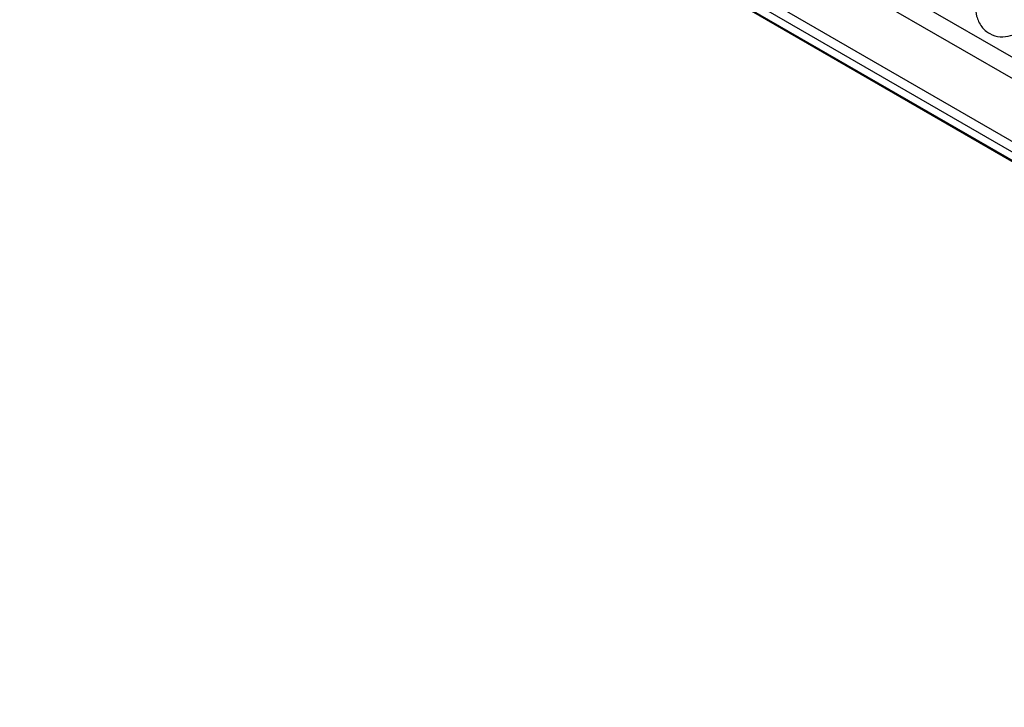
# Model space of a CAD drawing. Header units: millimetres. Extents: x 0 to 287, y 0 to 200.
# Tile 38 of 54: x 207.48 to 215.65, y 91.7 to 97.41. Entities that reach past the tile are written whole.
import ezdxf

# ---------------------------------------------------------------- set-up
doc = ezdxf.new("R2010")
doc.units = ezdxf.units.MM
doc.layers.add('130.191_BW4C_CTM', color=7, linetype='Continuous')
doc.layers.add('Défaut', color=7, linetype='Continuous')

# ---------------------------------------------------------------- blocks, each defined once
blk = doc.blocks.new('SE3')
at = {"layer": '130.191_BW4C_CTM', "color": 7, "linetype": 'Continuous'}
for p, q in [((223.5276, 91.7313), (207.4763, 100.9986)), ((223.5595, 91.7041), (207.5082, 100.9713)), ((214.3837, 97.8684), (217.7006, 95.9534)), ((217.6085, 95.8298), (214.3044, 97.7374)), ((213.5065, 97.6771), (217.5698, 95.3311)), ((217.5302, 95.2656), (213.4669, 97.6116))]:
    blk.add_line(p, q, dxfattribs=at)
blk.add_open_spline([(215.4126, 97.519), (215.4141, 97.4896), (215.4185, 97.4335), (215.4568, 97.3502), (215.5283, 97.2879), (215.6157, 97.2624), (215.6858, 97.2709), (215.7191, 97.2822), (215.7274, 97.2852)], degree=3, knots=[0, 0, 0, 0, 0.166809, 0.376302, 0.565439, 0.76221, 0.948997, 1, 1, 1, 1], dxfattribs=at)

msp = doc.modelspace()

# ---------------------------------------------------------------- block references
at = {"layer": 'Défaut'}
msp.add_blockref('SE3', (0, 0), dxfattribs=at)

doc.saveas('drawing.dxf')
